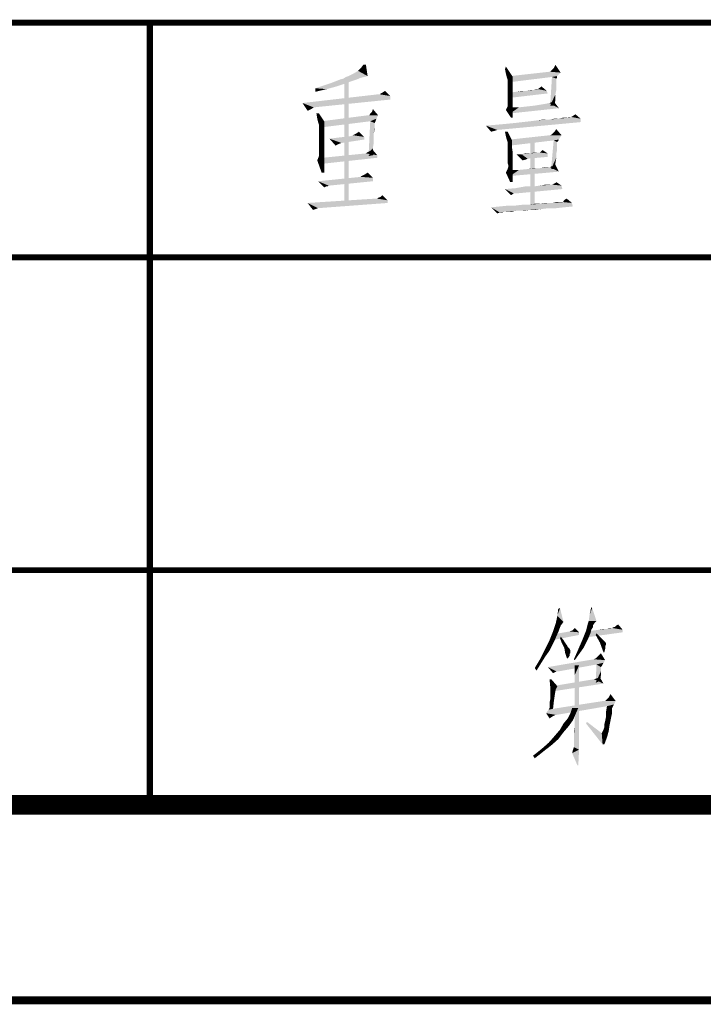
# Model space of a CAD drawing. Header units: millimetres. Extents: x 0 to 420, y 0 to 297.
# Tile 22 of 27: x 322 to 339, y 0 to 25. Entities that reach past the tile are written whole.
import ezdxf

# ---------------------------------------------------------------- set-up
doc = ezdxf.new("R2010")
doc.units = ezdxf.units.MM
doc.header["$LTSCALE"] = 23.1
doc.layers.get('0').update_dxf_attribs({"linetype": 'CONTINUOUS'})
doc.layers.add('GMA1347总成-02_DXF_FORMAT', color=7, linetype='CONTINUOUS')

# ---------------------------------------------------------------- blocks, each defined once
blk = doc.blocks.new('*T17')
at = {"color": 1, "linetype": 'Continuous'}
for p, q in [((0, 0), (60, 0)), ((0, 0), (0, -6)), ((30, 0), (30, -6)), ((45, 0), (45, -6)), ((60, 0), (60, -6)), ((0, -6), (60, -6))]:
    blk.add_line(p, q, dxfattribs=at)
blk = doc.blocks.new('*T18')
at = {"color": 1, "linetype": 'Continuous'}
for p, q in [((0, 0), (60, 0)), ((0, 0), (0, -8)), ((7.5, 0), (7.5, -8)), ((15, 0), (15, -8)), ((22.5, 0), (22.5, -8)), ((30, 0), (30, -8)), ((45, 0), (45, -8)), ((60, 0), (60, -8)), ((0, -8), (60, -8))]:
    blk.add_line(p, q, dxfattribs=at)
blk = doc.blocks.new('*T19')
at = {"color": 1, "linetype": 'Continuous'}
for p, q in [((0, 0), (30, 0)), ((0, 0), (0, -6)), ((30, 0), (30, -6)), ((0, -6), (30, -6))]:
    blk.add_line(p, q, dxfattribs=at)
blk = doc.blocks.new('*T20')
at = {"color": 1, "linetype": 'Continuous'}
for p, q in [((0, 0), (30, 0)), ((0, 0), (0, -6)), ((30, 0), (30, -6)), ((0, -6), (30, -6))]:
    blk.add_line(p, q, dxfattribs=at)
blk = doc.blocks.new('*T21')
at = {"color": 1, "linetype": 'Continuous'}
for p, q in [((0, 0), (60, 0)), ((0, 0), (0, -25)), ((60, 0), (60, -25)), ((0, -25), (60, -25))]:
    blk.add_line(p, q, dxfattribs=at)

msp = doc.modelspace()

# ---------------------------------------------------------------- linework, layer by layer
at = {"color": 1, "linetype": 'Continuous'}
for points in [[(330.317, 23.767), (330.384, 23.833), (330.517, 23.922)], [(330.317, 23.767), (330.517, 23.922), (330.562, 23.633)], [(330.517, 23.922), (330.384, 23.833), (330.451, 23.922)], [(335.317, 23.833), (335.362, 23.922), (335.495, 23.722)], [(330.562, 23.633), (330.073, 23.633), (330.206, 23.7)], [(330.562, 23.633), (330.206, 23.7), (330.317, 23.767)], [(334.095, 23.7), (334.073, 23.811), (334.095, 23.878)], [(334.117, 23.611), (334.095, 23.7), (334.095, 23.878)], [(334.117, 23.611), (334.095, 23.878), (334.273, 23.611)], [(335.228, 23.744), (335.495, 23.722), (334.206, 23.633)], [(335.228, 23.744), (334.206, 23.633), (335.206, 23.744)], [(335.495, 23.722), (335.451, 23.678), (334.206, 23.633)], [(334.206, 23.633), (335.451, 23.678), (335.406, 23.633)], [(335.228, 23.744), (335.273, 23.789), (335.317, 23.833)], [(335.495, 23.722), (335.228, 23.744), (335.317, 23.833)], [(329.362, 23.367), (329.495, 23.411), (329.962, 23.433)], [(329.362, 23.367), (329.962, 23.433), (329.762, 23.367)], [(329.962, 23.433), (329.495, 23.411), (329.628, 23.456)], [(330.14, 23.5), (329.628, 23.456), (329.74, 23.5)], [(329.628, 23.456), (330.14, 23.5), (329.962, 23.433)], [(330.273, 23.544), (329.74, 23.5), (329.851, 23.544)], [(329.74, 23.5), (330.273, 23.544), (330.14, 23.5)], [(329.851, 23.544), (329.94, 23.567), (330.384, 23.589)], [(329.851, 23.544), (330.384, 23.589), (330.273, 23.544)], [(330.473, 23.611), (330.384, 23.589), (329.94, 23.567)], [(330.473, 23.611), (329.94, 23.567), (330.006, 23.611)], [(329.962, 23.544), (330.073, 23.589), (330.073, 20.456)], [(330.073, 20.456), (329.962, 20.433), (329.962, 23.544)], [(330.562, 23.633), (330.006, 23.611), (330.073, 23.633)], [(330.006, 23.611), (330.562, 23.633), (330.473, 23.611)], [(334.273, 23.611), (334.14, 23.544), (334.117, 23.611)], [(334.14, 23.5), (334.14, 23.544), (334.273, 23.611)], [(334.14, 23.478), (334.14, 23.5), (334.273, 23.611)], [(334.14, 23.411), (334.14, 23.478), (334.273, 23.611)], [(334.14, 23.411), (334.273, 23.611), (334.273, 23.411)], [(335.406, 23.633), (335.273, 23.611), (334.206, 23.478)], [(335.406, 23.633), (334.206, 23.478), (334.206, 23.633)], [(335.384, 23.567), (335.228, 22.878), (335.273, 23.611)], [(335.384, 23.567), (335.384, 23.544), (335.228, 22.878)], [(335.384, 23.544), (335.384, 23.5), (335.228, 22.878)], [(335.384, 23.5), (335.384, 23.456), (335.228, 22.878)], [(335.384, 23.456), (335.384, 23.367), (335.228, 22.878)], [(335.273, 23.611), (335.406, 23.633), (335.406, 23.589)], [(335.273, 23.611), (335.406, 23.589), (335.384, 23.567)], [(330.873, 23.167), (331.14, 23.122), (328.895, 22.944)], [(330.873, 23.167), (328.895, 22.944), (330.828, 23.167)], [(329.762, 23.367), (329.228, 23.322), (329.362, 23.367)], [(329.228, 23.322), (329.762, 23.367), (329.517, 23.3)], [(329.517, 23.3), (329.228, 23.233), (329.228, 23.322)], [(330.873, 23.167), (330.895, 23.189), (330.94, 23.211)], [(331.14, 23.122), (330.873, 23.167), (330.94, 23.211)], [(330.94, 23.211), (331.006, 23.256), (331.14, 23.122)], [(334.273, 23.411), (334.14, 23.322), (334.14, 23.411)], [(334.14, 23.322), (334.273, 23.411), (334.273, 23.256)], [(334.273, 23.256), (334.14, 23.189), (334.14, 23.322)], [(334.14, 23.189), (334.273, 23.256), (334.273, 23.1)], [(334.273, 23.1), (334.14, 23.078), (334.14, 23.189)], [(334.206, 23.211), (334.362, 23.233), (335.14, 23.256)], [(334.206, 23.211), (335.14, 23.256), (335.162, 23.189)], [(335.162, 23.189), (334.206, 23.078), (334.206, 23.211)], [(334.628, 23.256), (335.14, 23.256), (334.362, 23.233)], [(334.628, 23.256), (334.362, 23.233), (334.517, 23.256)], [(334.806, 23.278), (334.628, 23.256), (334.74, 23.278)], [(335.14, 23.256), (334.628, 23.256), (334.806, 23.278)], [(334.895, 23.3), (334.917, 23.3), (334.806, 23.278)], [(334.895, 23.3), (334.806, 23.278), (334.873, 23.3)], [(335.14, 23.256), (334.806, 23.278), (334.917, 23.3)], [(334.917, 23.3), (334.94, 23.322), (335.006, 23.367)], [(334.917, 23.3), (335.006, 23.367), (335.14, 23.256)], [(335.384, 23.367), (335.384, 23.278), (335.228, 22.878)], [(335.384, 23.278), (335.362, 23.167), (335.228, 22.878)], [(335.362, 23.167), (335.362, 23.033), (335.228, 22.878)], [(331.14, 23.122), (331.14, 23.033), (328.895, 22.944)], [(328.895, 22.944), (331.14, 23.033), (329.184, 22.833)], [(329.184, 22.833), (329.028, 22.744), (328.895, 22.944)], [(334.14, 22.989), (334.14, 23.078), (334.273, 23.1)], [(334.14, 22.989), (334.273, 23.1), (334.273, 22.967)], [(334.273, 22.967), (334.14, 22.944), (334.14, 22.989)], [(334.14, 22.9), (334.14, 22.944), (334.273, 22.967)], [(334.14, 22.878), (334.14, 22.9), (334.273, 22.967)], [(334.14, 22.856), (334.14, 22.878), (334.273, 22.967)], [(334.14, 22.856), (334.273, 22.967), (334.273, 22.833)], [(334.828, 22.878), (334.962, 22.9), (335.095, 22.922)], [(335.451, 22.811), (334.828, 22.878), (335.095, 22.922)], [(335.451, 22.811), (335.095, 22.922), (335.206, 22.944)], [(335.451, 22.811), (335.206, 22.944), (335.273, 22.967)], [(335.228, 22.878), (335.362, 23.033), (335.34, 22.878)], [(335.273, 22.967), (335.317, 22.989), (335.451, 22.811)], [(329.184, 22.833), (329.117, 22.789), (329.028, 22.744)], [(329.317, 22.678), (329.273, 22.544), (329.251, 22.678)], [(329.273, 22.544), (329.317, 22.678), (329.451, 22.478)], [(330.606, 22.633), (330.628, 22.678), (330.673, 22.722)], [(330.828, 22.633), (330.606, 22.633), (330.673, 22.722)], [(330.673, 22.722), (330.695, 22.789), (330.828, 22.633)], [(334.095, 22.767), (334.117, 22.811), (334.273, 22.833)], [(334.095, 22.767), (334.273, 22.833), (334.273, 22.722)], [(334.273, 22.722), (334.228, 22.567), (334.095, 22.767)], [(334.273, 22.833), (334.117, 22.811), (334.14, 22.856)], [(334.428, 22.833), (335.451, 22.811), (334.206, 22.678)], [(334.428, 22.833), (334.206, 22.678), (334.206, 22.833)], [(334.273, 22.722), (334.273, 22.633), (334.228, 22.567)], [(335.451, 22.811), (334.428, 22.833), (334.628, 22.856)], [(335.451, 22.811), (334.628, 22.856), (334.828, 22.878)], [(329.451, 22.478), (329.295, 22.456), (329.273, 22.544)], [(329.317, 22.389), (329.295, 22.456), (329.451, 22.478)], [(329.317, 22.344), (329.317, 22.389), (329.451, 22.478)], [(329.317, 22.3), (329.317, 22.344), (329.451, 22.478)], [(329.317, 22.3), (329.451, 22.478), (329.451, 22.256)], [(330.828, 22.633), (330.784, 22.544), (329.384, 22.478)], [(330.606, 22.633), (330.828, 22.633), (329.384, 22.478)], [(330.606, 22.633), (329.384, 22.478), (330.584, 22.633)], [(330.628, 22.478), (329.384, 22.478), (330.784, 22.544)], [(330.628, 22.478), (329.384, 22.322), (329.384, 22.478)], [(330.74, 22.433), (330.584, 21.589), (330.628, 22.478)], [(330.74, 22.433), (330.74, 22.389), (330.584, 21.589)], [(330.628, 22.478), (330.784, 22.544), (330.762, 22.478)], [(330.628, 22.478), (330.762, 22.478), (330.74, 22.433)], [(333.584, 22.367), (333.851, 22.389), (336.006, 22.456)], [(333.584, 22.367), (336.006, 22.456), (333.873, 22.256)], [(333.851, 22.389), (334.095, 22.411), (336.006, 22.456)], [(334.095, 22.411), (334.317, 22.433), (336.006, 22.456)], [(334.228, 22.567), (334.273, 22.633), (334.273, 22.567)], [(336.006, 22.456), (334.317, 22.433), (334.517, 22.456)], [(334.517, 22.456), (334.717, 22.478), (336.006, 22.544)], [(334.517, 22.456), (336.006, 22.544), (336.006, 22.456)], [(334.717, 22.478), (334.895, 22.5), (336.006, 22.544)], [(334.895, 22.5), (335.206, 22.522), (336.006, 22.544)], [(335.206, 22.522), (334.895, 22.5), (335.051, 22.522)], [(335.451, 22.544), (336.006, 22.544), (335.206, 22.522)], [(335.451, 22.544), (335.206, 22.522), (335.34, 22.544)], [(335.606, 22.567), (335.673, 22.567), (335.451, 22.544)], [(335.606, 22.567), (335.451, 22.544), (335.54, 22.567)], [(336.006, 22.544), (335.451, 22.544), (335.673, 22.567)], [(335.74, 22.589), (335.762, 22.589), (335.673, 22.567)], [(335.74, 22.589), (335.673, 22.567), (335.717, 22.589)], [(336.006, 22.544), (335.673, 22.567), (335.762, 22.589)], [(336.006, 22.544), (335.762, 22.589), (335.806, 22.611)], [(335.806, 22.611), (335.873, 22.656), (336.006, 22.544)], [(329.451, 22.256), (329.317, 22.233), (329.317, 22.3)], [(329.317, 22.144), (329.317, 22.233), (329.451, 22.256)], [(329.317, 22.144), (329.451, 22.256), (329.451, 22.033)], [(330.184, 22.122), (330.228, 22.144), (330.273, 22.167)], [(330.473, 22.078), (330.184, 22.122), (330.273, 22.167)], [(330.273, 22.167), (330.34, 22.211), (330.473, 22.078)], [(330.74, 22.389), (330.74, 22.367), (330.584, 21.589)], [(330.74, 22.367), (330.74, 22.322), (330.584, 21.589)], [(330.74, 22.322), (330.717, 22.167), (330.584, 21.589)], [(330.717, 22.167), (330.717, 22.056), (330.584, 21.589)], [(330.74, 22.322), (330.74, 22.256), (330.717, 22.167)], [(333.873, 22.256), (333.717, 22.211), (333.584, 22.367)], [(333.873, 22.256), (333.806, 22.233), (333.717, 22.211)], [(334.14, 22.211), (334.095, 22.1), (334.073, 22.211)], [(334.117, 22.011), (334.095, 22.1), (334.14, 22.211)], [(334.117, 22.011), (334.14, 22.211), (334.251, 21.989)], [(335.273, 22.144), (335.295, 22.167), (335.34, 22.211)], [(335.517, 22.122), (335.273, 22.144), (335.34, 22.211)], [(335.34, 22.211), (335.384, 22.278), (335.517, 22.122)], [(329.451, 22.033), (329.317, 22.011), (329.317, 22.144)], [(329.317, 21.9), (329.317, 22.011), (329.451, 22.033)], [(329.317, 21.9), (329.451, 22.033), (329.451, 21.856)], [(330.473, 22.078), (329.584, 22.033), (330.14, 22.1)], [(329.584, 22.033), (330.473, 22.078), (330.473, 22.011)], [(329.584, 22.033), (330.473, 22.011), (329.895, 21.922)], [(329.584, 22.033), (329.895, 21.922), (329.828, 21.9)], [(329.828, 21.9), (329.74, 21.856), (329.584, 22.033)], [(330.473, 22.078), (330.14, 22.1), (330.184, 22.122)], [(330.717, 22.056), (330.717, 21.922), (330.584, 21.589)], [(330.717, 21.922), (330.695, 21.789), (330.584, 21.589)], [(334.251, 21.989), (334.14, 21.944), (334.117, 22.011)], [(334.14, 21.9), (334.14, 21.944), (334.251, 21.989)], [(334.14, 21.878), (334.14, 21.9), (334.251, 21.989)], [(334.14, 21.811), (334.14, 21.878), (334.251, 21.989)], [(334.14, 21.811), (334.251, 21.989), (334.251, 21.811)], [(335.517, 22.122), (335.473, 22.056), (334.206, 22.011)], [(335.517, 22.122), (334.206, 22.011), (335.228, 22.122)], [(334.206, 22.011), (335.473, 22.056), (335.451, 22.011)], [(335.451, 22.011), (335.317, 21.989), (334.206, 21.856)], [(335.451, 22.011), (334.206, 21.856), (334.206, 22.011)], [(334.828, 21.989), (334.717, 20.322), (334.717, 21.989)], [(334.717, 20.322), (334.828, 21.989), (334.828, 20.322)], [(335.517, 22.122), (335.228, 22.122), (335.273, 22.144)], [(335.406, 21.944), (335.251, 21.256), (335.317, 21.989)], [(335.406, 21.944), (335.406, 21.922), (335.251, 21.256)], [(335.406, 21.922), (335.406, 21.878), (335.251, 21.256)], [(335.317, 21.989), (335.451, 22.011), (335.428, 21.967)], [(335.317, 21.989), (335.428, 21.967), (335.406, 21.944)], [(329.451, 21.856), (329.317, 21.789), (329.317, 21.9)], [(329.317, 21.722), (329.317, 21.789), (329.451, 21.856)], [(329.317, 21.678), (329.317, 21.722), (329.451, 21.856)], [(329.317, 21.678), (329.451, 21.856), (329.451, 21.678)], [(329.451, 21.678), (329.317, 21.589), (329.317, 21.678)], [(329.317, 21.589), (329.451, 21.678), (329.451, 21.522)], [(330.806, 21.611), (329.406, 21.544), (330.517, 21.656)], [(330.517, 21.656), (330.54, 21.678), (330.628, 21.722)], [(330.806, 21.611), (330.517, 21.656), (330.628, 21.722)], [(330.54, 21.678), (330.584, 21.7), (330.628, 21.722)], [(330.695, 21.789), (330.695, 21.611), (330.584, 21.589)], [(330.628, 21.722), (330.673, 21.767), (330.806, 21.611)], [(334.251, 21.811), (334.14, 21.722), (334.14, 21.811)], [(334.14, 21.722), (334.251, 21.811), (334.273, 21.656)], [(334.273, 21.656), (334.14, 21.611), (334.14, 21.722)], [(334.14, 21.5), (334.14, 21.611), (334.273, 21.656)], [(334.14, 21.5), (334.273, 21.656), (334.273, 21.5)], [(334.717, 21.656), (335.162, 21.656), (334.495, 21.633)], [(334.717, 21.656), (334.495, 21.633), (334.606, 21.656)], [(334.495, 21.633), (335.162, 21.656), (335.162, 21.567)], [(334.94, 21.678), (334.962, 21.678), (334.717, 21.656)], [(334.917, 21.678), (334.94, 21.678), (334.717, 21.656)], [(334.873, 21.678), (334.917, 21.678), (334.717, 21.656)], [(334.873, 21.678), (334.717, 21.656), (334.806, 21.678)], [(335.162, 21.656), (334.717, 21.656), (334.962, 21.678)], [(335.162, 21.656), (334.962, 21.678), (334.984, 21.7)], [(334.984, 21.7), (335.028, 21.744), (335.162, 21.656)], [(335.406, 21.878), (335.406, 21.833), (335.251, 21.256)], [(335.406, 21.833), (335.406, 21.744), (335.251, 21.256)], [(335.406, 21.744), (335.384, 21.656), (335.251, 21.256)], [(335.384, 21.656), (335.384, 21.544), (335.251, 21.256)], [(329.451, 21.522), (329.273, 21.478), (329.317, 21.589)], [(329.273, 21.478), (329.451, 21.522), (329.451, 21.389)], [(329.451, 21.389), (329.384, 21.167), (329.273, 21.478)], [(330.806, 21.544), (329.384, 21.389), (329.406, 21.544)], [(329.406, 21.544), (330.806, 21.611), (330.806, 21.544)], [(334.273, 21.5), (334.14, 21.411), (334.14, 21.5)], [(334.162, 21.344), (334.14, 21.411), (334.273, 21.5)], [(334.162, 21.344), (334.273, 21.5), (334.273, 21.344)], [(334.495, 21.633), (334.517, 21.478), (334.362, 21.633)], [(334.495, 21.633), (335.162, 21.567), (334.651, 21.522)], [(334.495, 21.633), (334.651, 21.522), (334.517, 21.478)], [(334.651, 21.522), (334.606, 21.5), (334.517, 21.478)], [(335.384, 21.544), (335.362, 21.411), (335.251, 21.256)], [(335.251, 21.256), (335.362, 21.411), (335.362, 21.256)], [(329.451, 21.389), (329.451, 21.256), (329.384, 21.167)], [(329.384, 21.167), (329.451, 21.256), (329.451, 21.167)], [(330.495, 21.122), (330.562, 21.167), (330.695, 21.033)], [(334.273, 21.233), (334.095, 21.167), (334.14, 21.256)], [(334.095, 21.167), (334.273, 21.233), (334.273, 21.1)], [(334.273, 21.1), (334.206, 20.922), (334.095, 21.167)], [(334.14, 21.256), (334.162, 21.322), (334.273, 21.344)], [(334.14, 21.256), (334.273, 21.344), (334.273, 21.233)], [(334.273, 21.344), (334.162, 21.322), (334.162, 21.344)], [(334.428, 21.233), (335.451, 21.189), (334.206, 21.078)], [(334.428, 21.233), (334.206, 21.078), (334.206, 21.233)], [(334.428, 21.233), (334.651, 21.256), (334.962, 21.278)], [(335.451, 21.189), (334.428, 21.233), (334.962, 21.278)], [(334.962, 21.278), (334.651, 21.256), (334.828, 21.278)], [(335.162, 21.3), (335.228, 21.3), (334.962, 21.278)], [(335.162, 21.3), (334.962, 21.278), (335.095, 21.3)], [(335.451, 21.189), (334.962, 21.278), (335.228, 21.3)], [(335.295, 21.322), (335.228, 21.3), (335.251, 21.322)], [(335.451, 21.189), (335.228, 21.3), (335.295, 21.322)], [(335.295, 21.322), (335.362, 21.367), (335.451, 21.189)], [(330.695, 21.033), (329.295, 20.944), (330.384, 21.056)], [(329.295, 20.944), (330.695, 21.033), (330.695, 20.944)], [(329.295, 20.944), (330.695, 20.944), (329.562, 20.833)], [(329.295, 20.944), (329.562, 20.833), (329.495, 20.811)], [(329.495, 20.811), (329.451, 20.789), (329.295, 20.944)], [(329.562, 20.833), (330.695, 20.944), (329.584, 20.833)], [(330.384, 21.056), (330.451, 21.1), (330.495, 21.122)], [(330.695, 21.033), (330.384, 21.056), (330.495, 21.122)], [(330.384, 21.056), (330.406, 21.078), (330.451, 21.1)], [(334.273, 21.1), (334.273, 21.011), (334.206, 20.922)], [(334.206, 20.922), (334.273, 21.011), (334.273, 20.922)], [(335.295, 20.856), (335.317, 20.878), (335.362, 20.9)], [(335.517, 20.833), (335.295, 20.856), (335.362, 20.9)], [(335.362, 20.9), (335.384, 20.922), (335.517, 20.833)], [(329.495, 20.811), (329.562, 20.833), (329.54, 20.811)], [(334.073, 20.744), (334.34, 20.767), (335.517, 20.833)], [(334.073, 20.744), (335.517, 20.833), (335.54, 20.744)], [(334.073, 20.744), (335.54, 20.744), (334.295, 20.633)], [(334.295, 20.633), (334.228, 20.589), (334.073, 20.744)], [(334.295, 20.633), (335.54, 20.744), (334.362, 20.633)], [(334.34, 20.767), (334.806, 20.811), (335.517, 20.833)], [(334.806, 20.811), (334.34, 20.767), (334.584, 20.811)], [(335.517, 20.833), (334.806, 20.811), (334.962, 20.833)], [(335.273, 20.856), (335.295, 20.856), (334.962, 20.833)], [(335.206, 20.856), (335.273, 20.856), (334.962, 20.833)], [(335.206, 20.856), (334.962, 20.833), (335.095, 20.856)], [(335.517, 20.833), (334.962, 20.833), (335.295, 20.856)], [(335.317, 20.878), (335.295, 20.856), (335.295, 20.878)], [(330.806, 20.5), (331.073, 20.456), (329.028, 20.389)], [(330.806, 20.5), (329.028, 20.389), (330.762, 20.5)], [(329.028, 20.389), (331.073, 20.456), (331.073, 20.389)], [(330.806, 20.5), (330.828, 20.522), (330.895, 20.544)], [(331.073, 20.456), (330.806, 20.5), (330.895, 20.544)], [(330.895, 20.544), (330.94, 20.589), (331.073, 20.456)], [(335.54, 20.411), (335.562, 20.411), (335.295, 20.389)], [(335.517, 20.411), (335.54, 20.411), (335.295, 20.389)], [(335.495, 20.411), (335.517, 20.411), (335.295, 20.389)], [(335.428, 20.411), (335.495, 20.411), (335.295, 20.389)], [(335.428, 20.411), (335.295, 20.389), (335.362, 20.411)], [(335.784, 20.389), (335.295, 20.389), (335.562, 20.411)], [(335.562, 20.433), (335.584, 20.456), (335.651, 20.5)], [(335.562, 20.411), (335.562, 20.433), (335.651, 20.5)], [(335.562, 20.411), (335.651, 20.5), (335.784, 20.389)], [(335.584, 20.456), (335.606, 20.478), (335.651, 20.5)], [(329.028, 20.389), (331.073, 20.389), (329.295, 20.256)], [(329.028, 20.389), (329.295, 20.256), (329.228, 20.233)], [(329.228, 20.233), (329.162, 20.211), (329.028, 20.389)], [(335.806, 20.3), (333.717, 20.278), (333.94, 20.3)], [(333.717, 20.278), (335.806, 20.3), (335.584, 20.278)], [(333.717, 20.278), (335.584, 20.278), (335.184, 20.256)], [(333.717, 20.278), (335.184, 20.256), (334.051, 20.167)], [(333.717, 20.278), (334.051, 20.167), (333.94, 20.144)], [(333.94, 20.144), (333.873, 20.122), (333.717, 20.278)], [(333.94, 20.3), (334.34, 20.322), (335.784, 20.389)], [(333.94, 20.3), (335.784, 20.389), (335.806, 20.3)], [(334.34, 20.322), (333.94, 20.3), (334.162, 20.322)], [(333.984, 20.144), (333.94, 20.144), (334.051, 20.167)], [(333.984, 20.144), (334.051, 20.167), (334.006, 20.144)], [(335.184, 20.256), (334.34, 20.189), (334.051, 20.167)], [(334.095, 20.167), (334.051, 20.167), (334.34, 20.189)], [(334.162, 20.167), (334.095, 20.167), (334.34, 20.189)], [(334.162, 20.167), (334.34, 20.189), (334.251, 20.167)], [(334.34, 20.322), (334.695, 20.344), (335.784, 20.389)], [(334.695, 20.344), (334.34, 20.322), (334.517, 20.344)], [(335.184, 20.256), (335.006, 20.233), (334.34, 20.189)], [(335.006, 20.233), (334.695, 20.211), (334.34, 20.189)], [(334.451, 20.189), (334.34, 20.189), (334.695, 20.211)], [(334.451, 20.189), (334.695, 20.211), (334.562, 20.189)], [(334.695, 20.344), (334.962, 20.367), (335.784, 20.389)], [(334.962, 20.367), (334.695, 20.344), (334.828, 20.367)], [(334.695, 20.211), (335.006, 20.233), (334.851, 20.211)], [(335.295, 20.389), (335.784, 20.389), (334.962, 20.367)], [(335.206, 20.389), (335.295, 20.389), (334.962, 20.367)], [(335.206, 20.389), (334.962, 20.367), (335.095, 20.389)], [(335.184, 20.256), (335.584, 20.278), (335.384, 20.256)], [(335.568, 9.678), (335.368, 9.633), (335.412, 9.833)], [(335.412, 9.833), (335.434, 10.011), (335.479, 10.033)], [(335.412, 9.833), (335.479, 10.033), (335.568, 9.678)], [(336.212, 9.7), (336.234, 9.856), (336.301, 10.033)], [(336.212, 9.7), (336.301, 10.033), (336.412, 9.7)], [(336.301, 10.033), (336.234, 9.856), (336.279, 10.056)], [(335.501, 9.589), (335.301, 9.433), (335.368, 9.633)], [(335.501, 9.589), (335.457, 9.478), (335.301, 9.433)], [(335.368, 9.633), (335.568, 9.678), (335.501, 9.589)], [(336.323, 9.589), (336.168, 9.544), (336.19, 9.633)], [(336.168, 9.544), (336.323, 9.589), (336.323, 9.544)], [(336.412, 9.7), (336.368, 9.656), (336.19, 9.633)], [(336.412, 9.7), (336.19, 9.633), (336.212, 9.7)], [(336.19, 9.633), (336.368, 9.656), (336.323, 9.589)], [(336.879, 9.544), (336.901, 9.567), (336.968, 9.611)], [(336.879, 9.544), (336.968, 9.611), (337.079, 9.478)], [(336.901, 9.567), (336.923, 9.589), (336.968, 9.611)], [(335.434, 9.411), (335.212, 9.211), (335.301, 9.433)], [(335.434, 9.411), (335.39, 9.322), (335.212, 9.211)], [(335.212, 9.211), (335.39, 9.322), (335.346, 9.211)], [(335.968, 9.344), (335.279, 9.211), (335.346, 9.367)], [(335.301, 9.433), (335.457, 9.478), (335.434, 9.411)], [(335.968, 9.411), (335.346, 9.367), (335.723, 9.433)], [(335.346, 9.367), (335.968, 9.411), (335.968, 9.344)], [(335.968, 9.411), (335.723, 9.433), (335.79, 9.456)], [(335.79, 9.456), (335.857, 9.522), (335.968, 9.411)], [(336.212, 9.278), (336.057, 9.233), (336.101, 9.344)], [(336.257, 9.389), (336.101, 9.344), (336.146, 9.456)], [(336.101, 9.344), (336.257, 9.389), (336.212, 9.278)], [(337.079, 9.411), (336.123, 9.278), (336.168, 9.433)], [(336.323, 9.544), (336.279, 9.478), (336.146, 9.456)], [(336.323, 9.544), (336.146, 9.456), (336.168, 9.544)], [(336.146, 9.456), (336.279, 9.478), (336.257, 9.389)], [(336.168, 9.433), (336.323, 9.456), (337.079, 9.478)], [(336.168, 9.433), (337.079, 9.478), (337.079, 9.411)], [(337.079, 9.478), (336.323, 9.456), (336.479, 9.478)], [(336.39, 9.344), (336.412, 9.389), (336.501, 9.3)], [(336.501, 9.3), (336.501, 9.144), (336.39, 9.344)], [(336.679, 9.5), (336.479, 9.478), (336.59, 9.5)], [(337.079, 9.478), (336.479, 9.478), (336.679, 9.5)], [(336.812, 9.522), (336.679, 9.5), (336.746, 9.522)], [(337.079, 9.478), (336.679, 9.5), (336.812, 9.522)], [(336.879, 9.544), (336.812, 9.522), (336.857, 9.544)], [(337.079, 9.478), (336.812, 9.522), (336.879, 9.544)], [(335.279, 9.078), (335.212, 8.944), (335.057, 8.9)], [(335.279, 9.078), (335.057, 8.9), (335.146, 9.078)], [(335.346, 9.211), (335.146, 9.078), (335.212, 9.211)], [(335.146, 9.078), (335.346, 9.211), (335.279, 9.078)], [(335.479, 9.256), (335.501, 9.3), (335.568, 9.211)], [(335.568, 9.211), (335.523, 9.144), (335.479, 9.256)], [(335.523, 9.144), (335.568, 9.211), (335.612, 9.144)], [(335.612, 9.144), (335.59, 9.011), (335.523, 9.144)], [(335.612, 9.144), (335.657, 9.078), (335.59, 9.011)], [(335.657, 9.078), (335.679, 9.033), (335.59, 9.011)], [(336.079, 9.011), (335.923, 8.922), (335.99, 9.078)], [(336.146, 9.144), (335.99, 9.078), (336.057, 9.233)], [(335.99, 9.078), (336.146, 9.144), (336.079, 9.011)], [(336.057, 9.233), (336.212, 9.278), (336.146, 9.144)], [(336.501, 9.3), (336.59, 9.211), (336.501, 9.144)], [(336.59, 9.211), (336.634, 9.167), (336.501, 9.144)], [(336.501, 9.144), (336.634, 9.167), (336.657, 9.122)], [(336.501, 9.144), (336.657, 9.122), (336.634, 9.056)], [(336.634, 9.056), (336.59, 8.9), (336.501, 9.144)], [(336.657, 9.122), (336.657, 9.1), (336.634, 9.056)], [(335.101, 8.789), (334.968, 8.722), (335.057, 8.9)], [(335.057, 8.9), (335.212, 8.944), (335.101, 8.789)], [(335.59, 9.011), (335.679, 9.033), (335.723, 8.989)], [(335.723, 8.989), (335.612, 8.878), (335.59, 9.011)], [(335.723, 8.989), (335.746, 8.944), (335.612, 8.878)], [(335.746, 8.944), (335.746, 8.922), (335.612, 8.878)], [(335.612, 8.878), (335.746, 8.922), (335.746, 8.878)], [(335.612, 8.878), (335.746, 8.878), (335.723, 8.856)], [(335.723, 8.856), (335.657, 8.744), (335.612, 8.878)], [(335.723, 8.856), (335.723, 8.811), (335.657, 8.744)], [(335.968, 8.856), (335.834, 8.722), (335.923, 8.922)], [(335.834, 8.722), (335.968, 8.856), (335.857, 8.7)], [(335.923, 8.922), (336.079, 9.011), (335.968, 8.856)], [(336.39, 8.744), (336.412, 8.767), (336.523, 8.878)], [(336.39, 8.744), (336.523, 8.878), (336.634, 8.7)], [(336.412, 8.767), (336.457, 8.811), (336.523, 8.878)], [(336.634, 9.056), (336.634, 8.989), (336.59, 8.9)], [(336.59, 8.9), (336.634, 8.989), (336.612, 8.9)], [(334.99, 8.611), (334.834, 8.5), (334.968, 8.722)], [(334.834, 8.5), (334.99, 8.611), (334.879, 8.433)], [(334.968, 8.722), (335.101, 8.789), (334.99, 8.611)], [(336.634, 8.7), (335.168, 8.522), (336.346, 8.722)], [(336.634, 8.7), (336.59, 8.633), (335.168, 8.522)], [(336.59, 8.633), (336.412, 8.589), (335.168, 8.522)], [(335.39, 8.411), (335.168, 8.522), (336.412, 8.589)], [(335.39, 8.411), (336.412, 8.589), (335.434, 8.411)], [(335.657, 8.744), (335.723, 8.811), (335.679, 8.744)], [(335.834, 6.678), (335.857, 7.011), (335.968, 8.567)], [(335.834, 6.611), (335.834, 6.678), (335.968, 8.567)], [(335.834, 6.544), (335.834, 6.611), (335.968, 8.567)], [(335.834, 6.5), (335.834, 6.544), (335.968, 8.567)], [(335.834, 6.478), (335.834, 6.5), (335.968, 8.567)], [(335.834, 6.478), (335.968, 8.567), (335.968, 6.411)], [(335.968, 8.567), (335.857, 8.322), (335.857, 8.567)], [(335.857, 8.078), (335.857, 8.322), (335.968, 8.567)], [(335.857, 7.856), (335.857, 8.078), (335.968, 8.567)], [(335.857, 7.656), (335.857, 7.856), (335.968, 8.567)], [(335.857, 7.478), (335.857, 7.656), (335.968, 8.567)], [(335.857, 7.3), (335.857, 7.478), (335.968, 8.567)], [(335.857, 7.144), (335.857, 7.3), (335.968, 8.567)], [(335.857, 7.011), (335.857, 7.144), (335.968, 8.567)], [(336.634, 8.7), (336.346, 8.722), (336.39, 8.744)], [(336.523, 8.522), (336.39, 8.122), (336.412, 8.589)], [(336.412, 8.589), (336.59, 8.633), (336.568, 8.589)], [(336.412, 8.589), (336.568, 8.589), (336.523, 8.522)], [(336.568, 8.589), (336.546, 8.544), (336.523, 8.522)], [(335.39, 8.411), (335.301, 8.367), (335.168, 8.522)], [(336.523, 8.522), (336.523, 8.478), (336.39, 8.122)], [(336.523, 8.478), (336.523, 8.411), (336.39, 8.122)], [(336.523, 8.411), (336.523, 8.3), (336.39, 8.122)], [(335.257, 8.211), (335.234, 7.967), (335.212, 8.211)], [(335.257, 8.211), (335.412, 8.033), (335.234, 7.967)], [(336.59, 8.1), (335.279, 8.033), (336.346, 8.211)], [(335.279, 8.033), (336.59, 8.1), (335.279, 7.9)], [(336.346, 8.211), (336.412, 8.233), (336.501, 8.256)], [(336.346, 8.211), (336.501, 8.256), (336.59, 8.1)], [(336.523, 8.3), (336.501, 8.167), (336.39, 8.122)], [(335.234, 7.967), (335.412, 8.033), (335.368, 7.944)], [(335.368, 7.944), (335.234, 7.722), (335.234, 7.967)], [(335.368, 7.944), (335.346, 7.811), (335.234, 7.722)], [(335.234, 7.722), (335.346, 7.811), (335.323, 7.656)], [(336.723, 7.744), (336.768, 7.833), (336.901, 7.656)], [(335.323, 7.656), (335.212, 7.611), (335.234, 7.722)], [(335.212, 7.522), (335.212, 7.611), (335.323, 7.656)], [(335.212, 7.478), (335.212, 7.522), (335.323, 7.656)], [(335.212, 7.478), (335.323, 7.656), (335.301, 7.456)], [(336.901, 7.656), (336.857, 7.567), (335.301, 7.456)], [(336.634, 7.656), (336.901, 7.656), (335.301, 7.456)], [(336.634, 7.656), (335.301, 7.456), (336.59, 7.656)], [(336.857, 7.567), (336.679, 7.522), (335.301, 7.456)], [(336.634, 7.656), (336.679, 7.7), (336.723, 7.744)], [(336.901, 7.656), (336.634, 7.656), (336.723, 7.744)], [(336.679, 7.522), (336.857, 7.567), (336.834, 7.522)], [(335.123, 7.344), (335.168, 7.411), (336.679, 7.522)], [(335.368, 7.3), (335.123, 7.344), (336.679, 7.522)], [(335.123, 7.344), (335.368, 7.3), (335.323, 7.278)], [(335.123, 7.344), (335.323, 7.278), (335.279, 7.256)], [(335.279, 7.256), (335.212, 7.211), (335.123, 7.344)], [(335.168, 7.411), (335.19, 7.433), (336.679, 7.522)], [(335.19, 7.433), (335.301, 7.456), (336.679, 7.522)], [(335.301, 7.456), (335.19, 7.433), (335.212, 7.478)], [(335.368, 7.3), (336.679, 7.522), (335.39, 7.3)], [(335.879, 7.322), (335.679, 7.211), (335.746, 7.344)], [(335.679, 7.211), (335.879, 7.322), (335.812, 7.167)], [(335.946, 7.478), (335.746, 7.344), (335.79, 7.478)], [(335.746, 7.344), (335.946, 7.478), (335.879, 7.322)], [(336.834, 7.522), (336.812, 7.478), (336.657, 7.389)], [(336.834, 7.522), (336.657, 7.389), (336.679, 7.522)], [(336.812, 7.478), (336.812, 7.433), (336.657, 7.389)], [(336.657, 7.389), (336.812, 7.433), (336.812, 7.389)], [(336.812, 7.389), (336.812, 7.344), (336.657, 7.256)], [(336.812, 7.389), (336.657, 7.256), (336.657, 7.389)], [(336.657, 7.256), (336.812, 7.344), (336.79, 7.256)], [(335.701, 7.011), (335.479, 6.922), (335.568, 7.078)], [(335.812, 7.167), (335.568, 7.078), (335.679, 7.211)], [(335.568, 7.078), (335.812, 7.167), (335.701, 7.011)], [(336.146, 7.078), (336.168, 7.122), (336.546, 6.833)], [(336.546, 6.833), (336.568, 6.544), (336.146, 7.078)], [(336.768, 7.144), (336.612, 7.056), (336.634, 7.144)], [(336.612, 7.056), (336.768, 7.144), (336.746, 7.033)], [(336.746, 7.033), (336.612, 6.989), (336.612, 7.056)], [(336.79, 7.256), (336.634, 7.144), (336.657, 7.256)], [(336.634, 7.144), (336.79, 7.256), (336.768, 7.144)], [(335.568, 6.856), (335.346, 6.767), (335.479, 6.922)], [(335.346, 6.767), (335.568, 6.856), (335.434, 6.678)], [(335.479, 6.922), (335.701, 7.011), (335.568, 6.856)], [(335.834, 6.767), (335.834, 6.878), (335.857, 7.011)], [(335.834, 6.678), (335.834, 6.767), (335.857, 7.011)], [(336.723, 6.878), (336.546, 6.833), (336.568, 6.878)], [(336.546, 6.833), (336.723, 6.878), (336.679, 6.722)], [(336.546, 6.833), (336.679, 6.722), (336.568, 6.544)], [(336.568, 6.878), (336.59, 6.922), (336.746, 7.033)], [(336.568, 6.878), (336.746, 7.033), (336.723, 6.878)], [(336.59, 6.922), (336.612, 6.989), (336.746, 7.033)], [(335.257, 6.522), (335.012, 6.433), (335.19, 6.589)], [(335.434, 6.678), (335.19, 6.589), (335.346, 6.767)], [(335.19, 6.589), (335.434, 6.678), (335.257, 6.522)], [(336.568, 6.544), (336.679, 6.722), (336.612, 6.544)], [(335.057, 6.367), (334.79, 6.256), (335.012, 6.433)], [(334.79, 6.256), (335.057, 6.367), (334.834, 6.189)], [(335.012, 6.433), (335.257, 6.522), (335.057, 6.367)], [(335.968, 6.411), (335.79, 6.322), (335.812, 6.411)], [(335.923, 6.011), (335.79, 6.322), (335.968, 6.411)], [(335.968, 6.411), (335.812, 6.411), (335.834, 6.478)], [(335.923, 6.011), (335.968, 6.411), (335.946, 6.011)]]:
    msp.add_solid(points, dxfattribs=at)
at = {"layer": 'GMA1347总成-02_DXF_FORMAT', "color": 1, "linetype": 'Continuous'}
for points, const_width in [([(235, 25), (355, 25)], 0.15), ([(325, 5), (325, 25)], 0.15), ([(295, 19), (355, 19)], 0.15), ([(295, 11), (355, 11)], 0.15), ([(-0.1, 0), (420, 0)], 0.2)]:
    msp.add_lwpolyline(points, dxfattribs=dict(at, const_width=const_width))
at = {"layer": 'GMA1347总成-02_DXF_FORMAT', "color": 7, "linetype": 'Continuous', "const_width": 0.5}
msp.add_lwpolyline([(24.75, 5), (415.25, 5)], dxfattribs=at)

# ---------------------------------------------------------------- block references
for name, p in [('*T21', (294.925, 50)), ('*T17', (294.925, 25)), ('*T18', (294.925, 19)), ('*T19', (294.925, 11)), ('*T20', (324.925, 11))]:
    msp.add_blockref(name, p)

doc.saveas('drawing.dxf')
